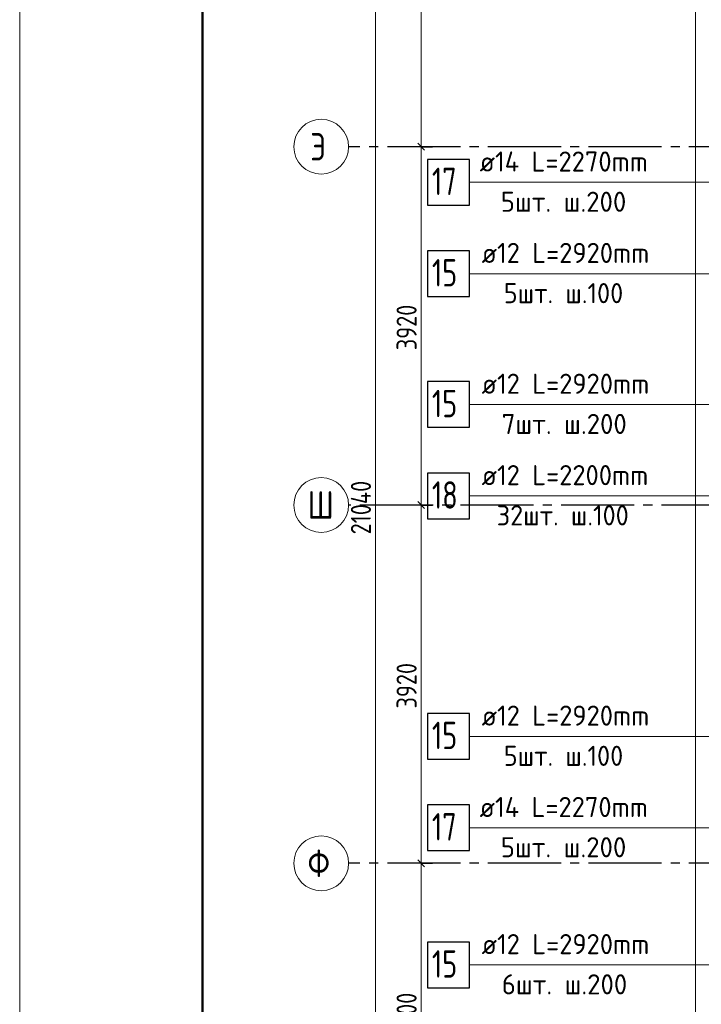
# Model space of a CAD drawing. Header units: millimetres. Extents: x 0 to 36258, y 0 to 42000.
# Tile 3 of 19: x 0 to 7459, y 22087 to 32860. Entities that reach past the tile are written whole.
import ezdxf

# ---------------------------------------------------------------- set-up
doc = ezdxf.new("R2010")
doc.units = ezdxf.units.MM
doc.linetypes.add('______5', pattern=[1100, 800, -100, 100, -100])
for name, color, linetype, lineweight in [('Standard', 7, 'Continuous', 25), ('ДОП Верх по Х', 7, 'Continuous', 25), ('Оси', 40, '______5', 18), ('Позиционная метка номер позиции', 7, 'Continuous', 13)]:
    doc.layers.add(name, color=color, linetype=linetype, lineweight=lineweight)
doc.layers.add('ЖБ Перекрытие верхний уровень', color=7, linetype='Continuous', lineweight=25, true_color=0xe0e0ff)
doc.styles.add('GOST 2.304-81', font='txt')
doc.styles.add('ISOCPEUR', font='txt')

msp = doc.modelspace()

# ---------------------------------------------------------------- linework, layer by layer
at = {"layer": 'Standard', "color": 7, "linetype": 'Continuous', "lineweight": 13, "transparency": 33554687}
for p, q in [((4394, 34770), (4394, 31470)), ((4394, 31470), (4394, 27550)), ((4394, 27550), (4394, 23630)), ((4394, 23630), (4394, 20330))]:
    msp.add_line(p, q, dxfattribs=at)
at = {"layer": 'Standard', "color": 251, "linetype": 'Continuous', "lineweight": -3, "true_color": 0x656565, "transparency": 33554687}
for p, q in [((4394, 31470), (4269, 31470)), ((4394, 31470), (4519, 31470)), ((4394, 31470), (4394, 31470)), ((4394, 27550), (4269, 27550)), ((4394, 27550), (4519, 27550)), ((4394, 27550), (4394, 27550)), ((4394, 23630), (4269, 23630)), ((4394, 23630), (4519, 23630)), ((4394, 23630), (4394, 23630))]:
    msp.add_line(p, q, dxfattribs=at)
at = {"layer": 'Standard', "color": 7, "linetype": 'Continuous', "lineweight": 25, "transparency": 33554687}
for p, q in [((4357, 31508), (4431, 31433)), ((4357, 27587), (4431, 27512)), ((4357, 23667), (4431, 23592))]:
    msp.add_line(p, q, dxfattribs=at)
at = {"layer": 'Standard', "color": 7, "linetype": 'Continuous', "lineweight": 13, "transparency": 33554687}
msp.add_lwpolyline([(0, 0), (29700, 0), (29700, 42000), (0, 42000), (0, 0)], close=True, dxfattribs=at)
at = {"layer": 'Standard', "color": 7, "linetype": 'Continuous', "lineweight": 50, "transparency": 33554687}
msp.add_lwpolyline([(2000, 41500), (29200, 41500), (29200, 500), (2000, 500), (2000, 41500)], close=True, dxfattribs=at)
at = {"layer": 'Standard', "color": 7, "linetype": 'Continuous', "lineweight": 13, "transparency": 33554687}
msp.add_lwpolyline([(3894, 38070), (3894, 27142), (3894, 27142), (3894, 17030)], dxfattribs=at)
at = {"layer": 'ДОП Верх по Х', "color": 7, "linetype": 'Continuous', "lineweight": 13, "transparency": 33554687}
for p, q in [((5013, 31081), (7121, 31081)), ((5035, 30081), (7121, 30081)), ((5035, 28650), (7121, 28650)), ((5035, 27650), (7121, 27650)), ((5035, 25019), (7121, 25019)), ((5013, 24019), (7121, 24019)), ((5035, 22519), (7121, 22519))]:
    msp.add_line(p, q, dxfattribs=at)
at = {"layer": 'ДОП Верх по Х', "color": 7, "linetype": 'Continuous', "lineweight": 25, "transparency": 33554687}
for points in [[(4461, 30831), (4921, 30831), (4921, 31331), (4461, 31331), (4461, 30831)], [(4461, 29831), (4921, 29831), (4921, 30331), (4461, 30331), (4461, 29831)], [(4461, 28400), (4921, 28400), (4921, 28900), (4461, 28900), (4461, 28400)], [(4461, 27400), (4921, 27400), (4921, 27900), (4461, 27900), (4461, 27400)], [(4461, 24769), (4921, 24769), (4921, 25269), (4461, 25269), (4461, 24769)], [(4461, 23769), (4921, 23769), (4921, 24269), (4461, 24269), (4461, 23769)], [(4461, 22269), (4921, 22269), (4921, 22769), (4461, 22769), (4461, 22269)]]:
    msp.add_lwpolyline(points, dxfattribs=at)
at = {"layer": 'ЖБ Перекрытие верхний уровень', "color": 7, "linetype": 'Continuous', "lineweight": 18, "transparency": 33554687}
msp.add_line((7394, 38500), (7394, 16930), dxfattribs=at)
at = {"layer": 'Оси', "color": 8, "linetype": '______5', "lineweight": -3, "transparency": 33554687}
for p, q in [((26824, 31470), (3600, 31470)), ((26524, 27550), (3600, 27550)), ((26824, 23630), (3600, 23630))]:
    msp.add_line(p, q, dxfattribs=at)
at = {"layer": 'Оси', "color": 7, "linetype": 'Continuous', "lineweight": 13, "transparency": 33554687}
for centre in [(3300, 31470), (3300, 27550), (3300, 23630)]:
    msp.add_circle(centre, 300, dxfattribs=at)
at = {"layer": 'Позиционная метка номер позиции', "color": 7, "linetype": 'Continuous', "lineweight": 13, "transparency": 33554687}
for points in [[(8474, 31581), (7974, 31081), (4921, 31081)], [(9224, 30581), (8724, 30081), (4921, 30081)], [(10444, 28150), (9944, 28650), (4921, 28650)], [(13754, 28150), (13254, 27650), (4921, 27650)], [(9224, 24519), (8724, 25019), (4921, 25019)], [(8474, 23519), (7974, 24019), (4921, 24019)], [(14734, 23019), (14234, 22519), (4921, 22519)]]:
    msp.add_lwpolyline(points, dxfattribs=at)

# ---------------------------------------------------------------- texts
at = {"layer": 'Standard', "color": 7, "linetype": 'Continuous', "lineweight": 25, "transparency": 33554687, "char_height": 220, "attachment_point": 7, "rotation": 90, "style": 'GOST 2.304-81'}
for s, insert, width in [('3920', (4344, 29244), 657.05), ('21040', (3844, 27229), 766.39), ('3920', (4344, 25324), 657.06), ('3300', (4344, 21722), 641.48)]:
    msp.add_mtext(s, dxfattribs=dict(at, insert=insert, width=width))
at = {"layer": 'ДОП Верх по Х', "color": 7, "linetype": 'Continuous', "lineweight": 13, "transparency": 33554687, "attachment_point": 7, "style": 'ISOCPEUR'}
for s, insert, char_height, width in [('\\W0.96;ø14 L=2270mm ', (5033, 31198), 220, 2172.6), ('\\W0.75;17', (4511, 30941), 300, 472.27), ('\\W0.97;5шт. ш.200 ', (5264, 30758), 220, 1712.32), ('\\W0.96;ø12 L=2920mm ', (5055, 30198), 220, 2150.52), ('\\W0.75;15', (4511, 29941), 300, 472.27), ('\\W0.95;5шт. ш.100 ', (5297, 29758), 220, 1665.53), ('\\W0.96;ø12 L=2920mm ', (5055, 28767), 220, 2150.52), ('\\W0.75;15', (4511, 28510), 300, 472.27), ('\\W0.97;7шт. ш.200 ', (5275, 28327), 220, 1712.33), ('\\W0.96;ø12 L=2200mm ', (5055, 27767), 220, 2150.52), ('\\W0.75;18', (4511, 27510), 300, 472.27), ('\\W0.95;32шт. ш.100 ', (5220, 27327), 220, 1819.89), ('\\W0.96;ø12 L=2920mm ', (5055, 25136), 220, 2150.52), ('\\W0.75;15', (4511, 24879), 300, 472.27), ('\\W0.95;5шт. ш.100 ', (5297, 24696), 220, 1665.53), ('\\W0.96;ø14 L=2270mm ', (5033, 24136), 220, 2172.6), ('\\W0.75;17', (4511, 23879), 300, 472.27), ('\\W0.97;5шт. ш.200 ', (5264, 23696), 220, 1712.32), ('\\W0.96;ø12 L=2920mm ', (5055, 22636), 220, 2150.52), ('\\W0.75;15', (4511, 22379), 300, 472.27), ('\\W0.97;6шт. ш.200 ', (5275, 22196), 220, 1712.33)]:
    msp.add_mtext(s, dxfattribs=dict(at, insert=insert, char_height=char_height, width=width))
at = {"layer": 'Оси', "color": 7, "linetype": 'Continuous', "lineweight": 25, "transparency": 33554687, "char_height": 300, "attachment_point": 7, "style": 'ISOCPEUR'}
for s, insert, width in [('\\W0.80;Э', (3180, 31320), 359.83), ('\\W0.83;Ш', (3150, 27400), 425), ('\\W0.83;Ф', (3150, 23480), 425)]:
    msp.add_mtext(s, dxfattribs=dict(at, insert=insert, width=width))

doc.saveas('drawing.dxf')
